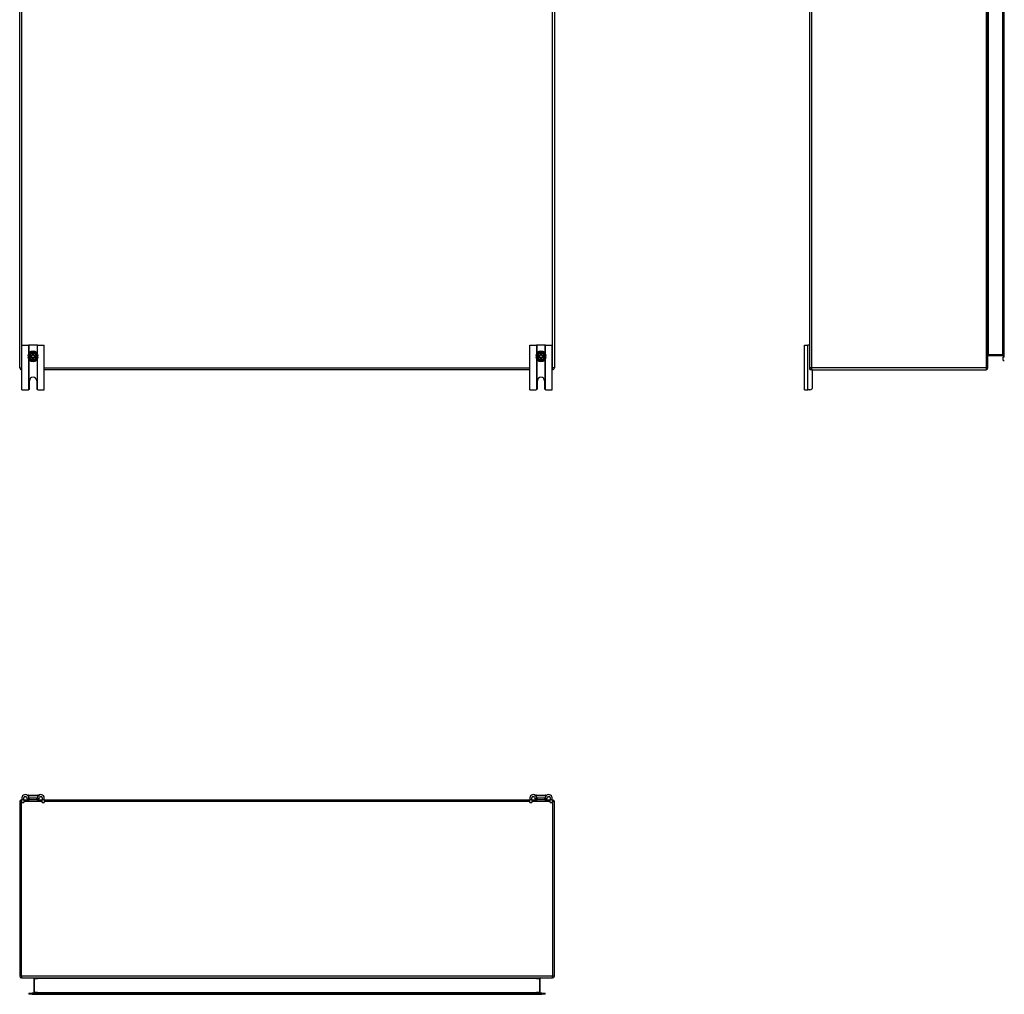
# Model space of a CAD drawing. Header units: inches. Extents: x 11 to 197, y 14 to 125.
# Tile 1 of 82: x 11 to 66, y 14 to 69. Entities that reach past the tile are written whole.
import ezdxf

# ---------------------------------------------------------------- set-up
doc = ezdxf.new("R2010")
doc.units = ezdxf.units.IN
doc.header["$MEASUREMENT"] = 0
doc.layers.add('Visible Edges(ANSI)', color=7, linetype='Continuous', lineweight=25)
doc.layers.add('Visible Tangent Edges(ANSI)', color=7, linetype='Continuous', lineweight=25)

msp = doc.modelspace()

# ---------------------------------------------------------------- linework, layer by layer
at = {"layer": 'Visible Edges(ANSI)'}
for p, q in [((10.789, 49.238), (10.789, 91.04)), ((40.789, 91.04), (40.789, 49.238)), ((55.122, 49.238), (55.122, 91.04)), ((65.122, 49.238), (65.122, 91.04)), ((65.97, 90.43), (65.97, 49.847)), ((66.038, 49.847), (66.038, 90.43)), ((10.914, 50.514), (11.287, 50.514)), ((10.914, 48.014), (10.914, 50.514)), ((11.318, 50.514), (11.287, 50.514)), ((11.76, 50.514), (11.318, 50.514)), ((11.791, 50.514), (11.76, 50.514)), ((11.791, 50.514), (12.164, 50.514)), ((12.164, 48.014), (12.164, 50.514)), ((39.414, 50.514), (39.787, 50.514)), ((39.414, 48.014), (39.414, 50.514)), ((39.818, 50.514), (39.787, 50.514)), ((40.26, 50.514), (39.818, 50.514)), ((40.291, 50.514), (40.26, 50.514)), ((40.291, 50.514), (40.664, 50.514)), ((40.664, 48.014), (40.664, 50.514)), ((54.83, 50.514), (55.017, 50.514)), ((54.83, 48.014), (54.83, 50.514)), ((55.091, 50.514), (55.017, 50.514)), ((55.091, 50.514), (55.122, 50.514)), ((11.25, 49.922), (11.28, 49.922)), ((11.28, 49.855), (11.25, 49.855)), ((11.28, 49.922), (11.337, 49.922)), ((11.337, 49.855), (11.28, 49.855)), ((11.337, 49.922), (11.345, 49.922)), ((11.345, 49.855), (11.337, 49.855)), ((11.345, 49.922), (11.351, 49.922)), ((11.351, 49.855), (11.345, 49.855)), ((11.351, 49.922), (11.469, 49.922)), ((11.469, 49.855), (11.351, 49.855)), ((11.401, 49.855), (11.401, 49.922)), ((11.469, 49.922), (11.466, 49.93)), ((11.469, 49.855), (11.466, 49.847)), ((11.469, 49.922), (11.505, 49.958)), ((11.505, 49.819), (11.469, 49.855)), ((11.497, 50.034), (11.505, 50.026)), ((11.497, 49.961), (11.505, 49.958)), ((11.505, 49.819), (11.497, 49.816)), ((11.505, 49.751), (11.497, 49.743)), ((11.505, 49.958), (11.505, 50.026)), ((11.505, 50.026), (11.572, 50.026)), ((11.505, 49.751), (11.505, 49.819)), ((11.572, 49.751), (11.505, 49.751)), ((11.572, 50.026), (11.58, 50.034)), ((11.572, 50.026), (11.572, 49.958)), ((11.572, 49.958), (11.58, 49.961)), ((11.572, 49.958), (11.608, 49.922)), ((11.608, 49.855), (11.572, 49.819)), ((11.58, 49.816), (11.572, 49.819)), ((11.572, 49.819), (11.572, 49.751)), ((11.58, 49.743), (11.572, 49.751)), ((11.608, 49.922), (11.612, 49.93)), ((11.608, 49.922), (11.726, 49.922)), ((11.726, 49.855), (11.608, 49.855)), ((11.608, 49.855), (11.612, 49.847)), ((11.677, 49.922), (11.677, 49.855)), ((11.726, 49.922), (11.733, 49.922)), ((11.733, 49.855), (11.726, 49.855)), ((11.733, 49.922), (11.741, 49.922)), ((11.741, 49.855), (11.733, 49.855)), ((11.741, 49.922), (11.798, 49.922)), ((11.798, 49.855), (11.741, 49.855)), ((11.798, 49.922), (11.827, 49.922)), ((11.827, 49.855), (11.798, 49.855)), ((39.75, 49.922), (39.78, 49.922)), ((39.78, 49.855), (39.75, 49.855)), ((39.78, 49.922), (39.837, 49.922)), ((39.837, 49.855), (39.78, 49.855)), ((39.837, 49.922), (39.845, 49.922)), ((39.845, 49.855), (39.837, 49.855)), ((39.845, 49.922), (39.851, 49.922)), ((39.851, 49.855), (39.845, 49.855)), ((39.851, 49.922), (39.969, 49.922)), ((39.969, 49.855), (39.851, 49.855)), ((39.901, 49.855), (39.901, 49.922)), ((39.969, 49.922), (39.966, 49.93)), ((39.969, 49.855), (39.966, 49.847)), ((39.969, 49.922), (40.005, 49.958)), ((40.005, 49.819), (39.969, 49.855)), ((39.997, 50.034), (40.005, 50.026)), ((39.997, 49.961), (40.005, 49.958)), ((40.005, 49.819), (39.997, 49.816)), ((40.005, 49.751), (39.997, 49.743)), ((40.005, 49.958), (40.005, 50.026)), ((40.005, 50.026), (40.072, 50.026)), ((40.005, 49.751), (40.005, 49.819)), ((40.072, 49.751), (40.005, 49.751)), ((40.072, 50.026), (40.08, 50.034)), ((40.072, 50.026), (40.072, 49.958)), ((40.072, 49.958), (40.08, 49.961)), ((40.072, 49.958), (40.108, 49.922)), ((40.108, 49.855), (40.072, 49.819)), ((40.08, 49.816), (40.072, 49.819)), ((40.072, 49.819), (40.072, 49.751)), ((40.08, 49.743), (40.072, 49.751)), ((40.108, 49.922), (40.112, 49.93)), ((40.108, 49.922), (40.226, 49.922)), ((40.226, 49.855), (40.108, 49.855)), ((40.108, 49.855), (40.112, 49.847)), ((40.177, 49.922), (40.177, 49.855)), ((40.226, 49.922), (40.233, 49.922)), ((40.233, 49.855), (40.226, 49.855)), ((40.233, 49.922), (40.241, 49.922)), ((40.241, 49.855), (40.233, 49.855)), ((40.241, 49.922), (40.298, 49.922)), ((40.298, 49.855), (40.241, 49.855)), ((40.298, 49.922), (40.327, 49.922)), ((40.327, 49.855), (40.298, 49.855)), ((65.153, 49.937), (65.939, 49.937)), ((65.97, 49.65), (65.97, 49.847)), ((55.122, 49.17), (55.122, 49.238)), ((65.97, 49.65), (66.038, 49.65)), ((10.914, 49.139), (10.888, 49.139)), ((39.414, 49.139), (12.164, 49.139)), ((40.69, 49.139), (40.664, 49.139)), ((55.221, 49.139), (55.153, 49.139)), ((55.221, 49.139), (65.023, 49.139)), ((55.28, 48.17), (55.28, 49.108)), ((11.336, 48.076), (11.336, 48.514)), ((11.742, 48.514), (11.742, 48.076)), ((39.836, 48.076), (39.836, 48.514)), ((40.242, 48.514), (40.242, 48.076)), ((10.914, 48.014), (11.274, 48.014)), ((11.804, 48.014), (12.164, 48.014)), ((39.414, 48.014), (39.774, 48.014)), ((40.304, 48.014), (40.664, 48.014)), ((54.83, 48.014), (55.017, 48.014)), ((55.124, 48.014), (55.017, 48.014)), ((10.789, 24.896), (10.789, 15.094)), ((10.888, 24.995), (10.914, 24.995)), ((10.914, 25.1), (10.914, 24.993)), ((10.914, 24.837), (10.914, 24.993)), ((11.019, 24.993), (11.019, 25.1)), ((11.019, 24.995), (11.318, 24.995)), ((11.019, 24.993), (11.019, 24.837)), ((11.27, 25.183), (11.272, 25.183)), ((11.28, 25.257), (11.798, 25.257)), ((11.318, 25.1), (11.336, 25.1)), ((11.336, 24.995), (11.318, 24.995)), ((11.336, 24.995), (11.336, 25.1)), ((11.336, 25.1), (11.742, 25.1)), ((11.742, 24.995), (11.336, 24.995)), ((11.742, 25.1), (11.76, 25.1)), ((11.742, 25.1), (11.742, 24.995)), ((11.76, 24.995), (11.742, 24.995)), ((11.76, 24.995), (12.059, 24.995)), ((11.805, 25.183), (11.807, 25.183)), ((12.059, 25.1), (12.059, 24.993)), ((12.059, 24.837), (12.059, 24.993)), ((12.164, 24.993), (12.164, 25.1)), ((12.164, 24.995), (39.414, 24.995)), ((12.164, 24.993), (12.164, 24.837)), ((39.414, 25.1), (39.414, 24.993)), ((39.414, 24.837), (39.414, 24.993)), ((39.519, 24.993), (39.519, 25.1)), ((39.519, 24.995), (39.818, 24.995)), ((39.519, 24.993), (39.519, 24.837)), ((39.77, 25.183), (39.772, 25.183)), ((39.78, 25.257), (40.298, 25.257)), ((39.818, 25.1), (39.836, 25.1)), ((39.836, 24.995), (39.818, 24.995)), ((39.836, 24.995), (39.836, 25.1)), ((39.836, 25.1), (40.242, 25.1)), ((40.242, 24.995), (39.836, 24.995)), ((40.242, 25.1), (40.26, 25.1)), ((40.242, 25.1), (40.242, 24.995)), ((40.26, 24.995), (40.242, 24.995)), ((40.26, 24.995), (40.559, 24.995)), ((40.305, 25.183), (40.307, 25.183)), ((40.559, 25.1), (40.559, 24.993)), ((40.559, 24.837), (40.559, 24.993)), ((40.664, 24.993), (40.664, 25.1)), ((40.664, 24.995), (40.69, 24.995)), ((40.664, 24.993), (40.664, 24.837)), ((40.789, 15.094), (40.789, 24.896)), ((10.914, 24.837), (11.019, 24.837)), ((12.059, 24.837), (12.164, 24.837)), ((39.414, 24.837), (39.519, 24.837)), ((40.559, 24.837), (40.664, 24.837)), ((10.888, 14.995), (40.69, 14.995)), ((11.587, 14.964), (11.587, 14.178)), ((39.991, 14.178), (39.991, 14.964)), ((11.301, 14.147), (11.497, 14.147)), ((11.301, 14.147), (11.301, 14.079)), ((11.497, 14.079), (11.301, 14.079)), ((40.08, 14.147), (11.497, 14.147)), ((11.497, 14.079), (40.08, 14.079)), ((40.08, 14.147), (40.277, 14.147)), ((40.277, 14.079), (40.08, 14.079)), ((40.277, 14.079), (40.277, 14.147))]:
    msp.add_line(p, q, dxfattribs=at)
at = {"layer": 'Visible Edges(ANSI)', "flags": 128}
for points in [[(11.287, 48.015), (11.287, 48.015), (11.286, 48.015), (11.286, 48.015), (11.285, 48.015), (11.285, 48.015), (11.285, 48.015), (11.284, 48.014), (11.284, 48.014), (11.283, 48.014), (11.283, 48.014), (11.282, 48.014), (11.282, 48.014), (11.281, 48.014), (11.281, 48.014), (11.28, 48.014), (11.279, 48.014), (11.279, 48.014), (11.278, 48.014), (11.277, 48.014), (11.277, 48.014), (11.276, 48.014), (11.275, 48.014), (11.274, 48.014), (11.274, 48.014)], [(11.318, 48.032), (11.316, 48.03), (11.315, 48.029), (11.313, 48.028), (11.311, 48.026), (11.31, 48.025), (11.308, 48.024), (11.306, 48.023), (11.305, 48.022), (11.303, 48.021), (11.302, 48.02), (11.3, 48.019), (11.299, 48.019), (11.297, 48.018), (11.296, 48.018), (11.294, 48.017), (11.293, 48.017), (11.292, 48.016), (11.291, 48.016), (11.29, 48.016), (11.289, 48.015), (11.288, 48.015), (11.288, 48.015), (11.287, 48.015), (11.287, 48.015)], [(11.791, 48.015), (11.79, 48.015), (11.79, 48.015), (11.789, 48.015), (11.788, 48.015), (11.788, 48.016), (11.787, 48.016), (11.786, 48.016), (11.784, 48.017), (11.783, 48.017), (11.782, 48.018), (11.78, 48.018), (11.779, 48.019), (11.777, 48.019), (11.776, 48.02), (11.774, 48.021), (11.773, 48.022), (11.771, 48.023), (11.769, 48.024), (11.768, 48.025), (11.766, 48.026), (11.764, 48.028), (11.763, 48.029), (11.761, 48.03), (11.76, 48.032)], [(11.804, 48.014), (11.803, 48.014), (11.802, 48.014), (11.801, 48.014), (11.801, 48.014), (11.8, 48.014), (11.799, 48.014), (11.799, 48.014), (11.798, 48.014), (11.797, 48.014), (11.797, 48.014), (11.796, 48.014), (11.796, 48.014), (11.795, 48.014), (11.795, 48.014), (11.794, 48.014), (11.794, 48.014), (11.793, 48.014), (11.793, 48.015), (11.792, 48.015), (11.792, 48.015), (11.792, 48.015), (11.791, 48.015), (11.791, 48.015), (11.791, 48.015)], [(39.787, 48.015), (39.787, 48.015), (39.786, 48.015), (39.786, 48.015), (39.785, 48.015), (39.785, 48.015), (39.785, 48.015), (39.784, 48.014), (39.784, 48.014), (39.783, 48.014), (39.783, 48.014), (39.782, 48.014), (39.782, 48.014), (39.781, 48.014), (39.781, 48.014), (39.78, 48.014), (39.779, 48.014), (39.779, 48.014), (39.778, 48.014), (39.777, 48.014), (39.777, 48.014), (39.776, 48.014), (39.775, 48.014), (39.774, 48.014), (39.774, 48.014)], [(39.818, 48.032), (39.816, 48.03), (39.815, 48.029), (39.813, 48.028), (39.811, 48.026), (39.81, 48.025), (39.808, 48.024), (39.806, 48.023), (39.805, 48.022), (39.803, 48.021), (39.802, 48.02), (39.8, 48.019), (39.799, 48.019), (39.797, 48.018), (39.796, 48.018), (39.794, 48.017), (39.793, 48.017), (39.792, 48.016), (39.791, 48.016), (39.79, 48.016), (39.789, 48.015), (39.788, 48.015), (39.788, 48.015), (39.787, 48.015), (39.787, 48.015)], [(40.291, 48.015), (40.29, 48.015), (40.29, 48.015), (40.289, 48.015), (40.288, 48.015), (40.288, 48.016), (40.287, 48.016), (40.286, 48.016), (40.284, 48.017), (40.283, 48.017), (40.282, 48.018), (40.28, 48.018), (40.279, 48.019), (40.277, 48.019), (40.276, 48.02), (40.274, 48.021), (40.273, 48.022), (40.271, 48.023), (40.269, 48.024), (40.268, 48.025), (40.266, 48.026), (40.264, 48.028), (40.263, 48.029), (40.261, 48.03), (40.26, 48.032)], [(40.304, 48.014), (40.303, 48.014), (40.302, 48.014), (40.301, 48.014), (40.301, 48.014), (40.3, 48.014), (40.299, 48.014), (40.299, 48.014), (40.298, 48.014), (40.297, 48.014), (40.297, 48.014), (40.296, 48.014), (40.296, 48.014), (40.295, 48.014), (40.295, 48.014), (40.294, 48.014), (40.294, 48.014), (40.293, 48.014), (40.293, 48.015), (40.292, 48.015), (40.292, 48.015), (40.292, 48.015), (40.291, 48.015), (40.291, 48.015), (40.291, 48.015)], [(11.28, 25.257), (11.277, 25.257), (11.274, 25.257), (11.272, 25.256), (11.269, 25.255), (11.267, 25.254), (11.264, 25.253), (11.262, 25.252), (11.26, 25.25), (11.258, 25.248), (11.256, 25.246), (11.255, 25.244), (11.253, 25.241), (11.252, 25.239), (11.251, 25.237), (11.251, 25.234), (11.25, 25.231), (11.25, 25.229), (11.25, 25.226), (11.25, 25.223), (11.251, 25.221), (11.252, 25.218), (11.253, 25.216), (11.254, 25.213), (11.255, 25.211)], [(11.255, 25.211), (11.256, 25.21), (11.257, 25.209), (11.258, 25.207), (11.259, 25.206), (11.259, 25.205), (11.26, 25.204), (11.261, 25.203), (11.262, 25.202), (11.262, 25.2), (11.263, 25.199), (11.264, 25.198), (11.264, 25.197), (11.265, 25.196), (11.266, 25.195), (11.266, 25.193), (11.267, 25.192), (11.268, 25.191), (11.268, 25.19), (11.269, 25.189), (11.27, 25.187), (11.27, 25.186), (11.271, 25.185), (11.272, 25.184), (11.272, 25.183)], [(11.287, 25.127), (11.287, 25.129), (11.286, 25.131), (11.286, 25.133), (11.285, 25.135), (11.285, 25.137), (11.285, 25.139), (11.284, 25.141), (11.284, 25.143), (11.283, 25.144), (11.283, 25.146), (11.282, 25.148), (11.282, 25.15), (11.281, 25.152), (11.281, 25.154), (11.28, 25.156), (11.279, 25.158), (11.279, 25.16), (11.278, 25.162), (11.277, 25.164), (11.277, 25.166), (11.276, 25.168), (11.275, 25.17), (11.274, 25.172), (11.274, 25.173)], [(11.274, 25.002), (11.276, 25.002), (11.278, 25.001), (11.279, 25), (11.281, 25), (11.283, 24.999), (11.285, 24.999), (11.287, 24.998), (11.289, 24.998), (11.291, 24.997), (11.293, 24.997), (11.295, 24.997), (11.297, 24.996), (11.299, 24.996), (11.301, 24.996), (11.303, 24.996), (11.305, 24.996), (11.306, 24.995), (11.308, 24.995), (11.31, 24.995), (11.311, 24.995), (11.313, 24.995), (11.315, 24.995), (11.316, 24.995), (11.318, 24.995)], [(11.318, 25.1), (11.316, 25.1), (11.315, 25.1), (11.313, 25.1), (11.311, 25.101), (11.31, 25.101), (11.308, 25.101), (11.306, 25.102), (11.305, 25.103), (11.303, 25.103), (11.302, 25.104), (11.3, 25.105), (11.299, 25.106), (11.297, 25.108), (11.296, 25.109), (11.294, 25.11), (11.293, 25.112), (11.292, 25.113), (11.291, 25.115), (11.29, 25.117), (11.289, 25.119), (11.288, 25.121), (11.288, 25.123), (11.287, 25.125), (11.287, 25.127)], [(11.791, 25.127), (11.79, 25.125), (11.79, 25.123), (11.789, 25.121), (11.788, 25.119), (11.788, 25.117), (11.787, 25.115), (11.786, 25.113), (11.784, 25.112), (11.783, 25.11), (11.782, 25.109), (11.78, 25.108), (11.779, 25.106), (11.777, 25.105), (11.776, 25.104), (11.774, 25.103), (11.773, 25.103), (11.771, 25.102), (11.769, 25.101), (11.768, 25.101), (11.766, 25.101), (11.764, 25.1), (11.763, 25.1), (11.761, 25.1), (11.76, 25.1)], [(11.76, 24.995), (11.761, 24.995), (11.763, 24.995), (11.764, 24.995), (11.766, 24.995), (11.768, 24.995), (11.769, 24.995), (11.771, 24.995), (11.773, 24.996), (11.775, 24.996), (11.777, 24.996), (11.778, 24.996), (11.78, 24.996), (11.782, 24.997), (11.784, 24.997), (11.786, 24.997), (11.788, 24.998), (11.79, 24.998), (11.792, 24.999), (11.794, 24.999), (11.796, 25), (11.798, 25), (11.8, 25.001), (11.802, 25.002), (11.804, 25.002)], [(11.804, 25.173), (11.803, 25.172), (11.802, 25.17), (11.801, 25.168), (11.801, 25.166), (11.8, 25.164), (11.799, 25.162), (11.799, 25.16), (11.798, 25.158), (11.797, 25.156), (11.797, 25.154), (11.796, 25.152), (11.796, 25.15), (11.795, 25.148), (11.795, 25.146), (11.794, 25.144), (11.794, 25.143), (11.793, 25.141), (11.793, 25.139), (11.792, 25.137), (11.792, 25.135), (11.792, 25.133), (11.791, 25.131), (11.791, 25.129), (11.791, 25.127)], [(11.822, 25.211), (11.824, 25.213), (11.825, 25.216), (11.826, 25.218), (11.827, 25.221), (11.827, 25.223), (11.827, 25.226), (11.827, 25.229), (11.827, 25.231), (11.827, 25.234), (11.826, 25.237), (11.825, 25.239), (11.824, 25.241), (11.823, 25.244), (11.821, 25.246), (11.819, 25.248), (11.818, 25.25), (11.815, 25.252), (11.813, 25.253), (11.811, 25.254), (11.808, 25.255), (11.806, 25.256), (11.803, 25.257), (11.8, 25.257), (11.798, 25.257)], [(11.805, 25.183), (11.806, 25.184), (11.807, 25.185), (11.807, 25.186), (11.808, 25.187), (11.808, 25.189), (11.809, 25.19), (11.81, 25.191), (11.81, 25.192), (11.811, 25.193), (11.812, 25.195), (11.812, 25.196), (11.813, 25.197), (11.814, 25.198), (11.814, 25.199), (11.815, 25.2), (11.816, 25.202), (11.817, 25.203), (11.817, 25.204), (11.818, 25.205), (11.819, 25.206), (11.82, 25.207), (11.82, 25.209), (11.821, 25.21), (11.822, 25.211)], [(39.78, 25.257), (39.777, 25.257), (39.774, 25.257), (39.772, 25.256), (39.769, 25.255), (39.767, 25.254), (39.764, 25.253), (39.762, 25.252), (39.76, 25.25), (39.758, 25.248), (39.756, 25.246), (39.755, 25.244), (39.753, 25.241), (39.752, 25.239), (39.751, 25.237), (39.751, 25.234), (39.75, 25.231), (39.75, 25.229), (39.75, 25.226), (39.75, 25.223), (39.751, 25.221), (39.752, 25.218), (39.753, 25.216), (39.754, 25.213), (39.755, 25.211)], [(39.755, 25.211), (39.756, 25.21), (39.757, 25.209), (39.758, 25.207), (39.759, 25.206), (39.759, 25.205), (39.76, 25.204), (39.761, 25.203), (39.762, 25.202), (39.762, 25.2), (39.763, 25.199), (39.764, 25.198), (39.764, 25.197), (39.765, 25.196), (39.766, 25.195), (39.766, 25.193), (39.767, 25.192), (39.768, 25.191), (39.768, 25.19), (39.769, 25.189), (39.77, 25.187), (39.77, 25.186), (39.771, 25.185), (39.772, 25.184), (39.772, 25.183)], [(39.787, 25.127), (39.787, 25.129), (39.786, 25.131), (39.786, 25.133), (39.785, 25.135), (39.785, 25.137), (39.785, 25.139), (39.784, 25.141), (39.784, 25.143), (39.783, 25.144), (39.783, 25.146), (39.782, 25.148), (39.782, 25.15), (39.781, 25.152), (39.781, 25.154), (39.78, 25.156), (39.779, 25.158), (39.779, 25.16), (39.778, 25.162), (39.777, 25.164), (39.777, 25.166), (39.776, 25.168), (39.775, 25.17), (39.774, 25.172), (39.774, 25.173)], [(39.774, 25.002), (39.776, 25.002), (39.778, 25.001), (39.779, 25), (39.781, 25), (39.783, 24.999), (39.785, 24.999), (39.787, 24.998), (39.789, 24.998), (39.791, 24.997), (39.793, 24.997), (39.795, 24.997), (39.797, 24.996), (39.799, 24.996), (39.801, 24.996), (39.803, 24.996), (39.805, 24.996), (39.806, 24.995), (39.808, 24.995), (39.81, 24.995), (39.811, 24.995), (39.813, 24.995), (39.815, 24.995), (39.816, 24.995), (39.818, 24.995)], [(39.818, 25.1), (39.816, 25.1), (39.815, 25.1), (39.813, 25.1), (39.811, 25.101), (39.81, 25.101), (39.808, 25.101), (39.806, 25.102), (39.805, 25.103), (39.803, 25.103), (39.802, 25.104), (39.8, 25.105), (39.799, 25.106), (39.797, 25.108), (39.796, 25.109), (39.794, 25.11), (39.793, 25.112), (39.792, 25.113), (39.791, 25.115), (39.79, 25.117), (39.789, 25.119), (39.788, 25.121), (39.788, 25.123), (39.787, 25.125), (39.787, 25.127)], [(40.291, 25.127), (40.29, 25.125), (40.29, 25.123), (40.289, 25.121), (40.288, 25.119), (40.288, 25.117), (40.287, 25.115), (40.286, 25.113), (40.284, 25.112), (40.283, 25.11), (40.282, 25.109), (40.28, 25.108), (40.279, 25.106), (40.277, 25.105), (40.276, 25.104), (40.274, 25.103), (40.273, 25.103), (40.271, 25.102), (40.269, 25.101), (40.268, 25.101), (40.266, 25.101), (40.264, 25.1), (40.263, 25.1), (40.261, 25.1), (40.26, 25.1)], [(40.26, 24.995), (40.261, 24.995), (40.263, 24.995), (40.264, 24.995), (40.266, 24.995), (40.268, 24.995), (40.269, 24.995), (40.271, 24.995), (40.273, 24.996), (40.275, 24.996), (40.277, 24.996), (40.278, 24.996), (40.28, 24.996), (40.282, 24.997), (40.284, 24.997), (40.286, 24.997), (40.288, 24.998), (40.29, 24.998), (40.292, 24.999), (40.294, 24.999), (40.296, 25), (40.298, 25), (40.3, 25.001), (40.302, 25.002), (40.304, 25.002)], [(40.304, 25.173), (40.303, 25.172), (40.302, 25.17), (40.301, 25.168), (40.301, 25.166), (40.3, 25.164), (40.299, 25.162), (40.299, 25.16), (40.298, 25.158), (40.297, 25.156), (40.297, 25.154), (40.296, 25.152), (40.296, 25.15), (40.295, 25.148), (40.295, 25.146), (40.294, 25.144), (40.294, 25.143), (40.293, 25.141), (40.293, 25.139), (40.292, 25.137), (40.292, 25.135), (40.292, 25.133), (40.291, 25.131), (40.291, 25.129), (40.291, 25.127)], [(40.322, 25.211), (40.324, 25.213), (40.325, 25.216), (40.326, 25.218), (40.327, 25.221), (40.327, 25.223), (40.327, 25.226), (40.327, 25.229), (40.327, 25.231), (40.327, 25.234), (40.326, 25.237), (40.325, 25.239), (40.324, 25.241), (40.323, 25.244), (40.321, 25.246), (40.319, 25.248), (40.318, 25.25), (40.315, 25.252), (40.313, 25.253), (40.311, 25.254), (40.308, 25.255), (40.306, 25.256), (40.303, 25.257), (40.3, 25.257), (40.298, 25.257)], [(40.305, 25.183), (40.306, 25.184), (40.307, 25.185), (40.307, 25.186), (40.308, 25.187), (40.308, 25.189), (40.309, 25.19), (40.31, 25.191), (40.31, 25.192), (40.311, 25.193), (40.312, 25.195), (40.312, 25.196), (40.313, 25.197), (40.314, 25.198), (40.314, 25.199), (40.315, 25.2), (40.316, 25.202), (40.317, 25.203), (40.317, 25.204), (40.318, 25.205), (40.319, 25.206), (40.32, 25.207), (40.32, 25.209), (40.321, 25.21), (40.322, 25.211)], [(11.556, 14.995), (11.558, 14.995), (11.559, 14.995), (11.561, 14.994), (11.563, 14.994), (11.565, 14.994), (11.566, 14.993), (11.568, 14.992), (11.57, 14.992), (11.571, 14.991), (11.573, 14.99), (11.574, 14.989), (11.576, 14.988), (11.577, 14.986), (11.579, 14.985), (11.58, 14.983), (11.581, 14.982), (11.583, 14.98), (11.584, 14.978), (11.585, 14.976), (11.585, 14.973), (11.586, 14.971), (11.586, 14.969), (11.587, 14.966), (11.587, 14.964)]]:
    msp.add_lwpolyline(points, dxfattribs=at)
at = {"layer": 'Visible Edges(ANSI)'}
for centre, radius, start, end in [((55.091, 50.483), 0.031, 0, 90), ((11.539, 49.889), 0.291, 6.6104, 173.3896), ((11.539, 49.889), 0.291, 186.6104, 353.3896), ((11.539, 49.889), 0.269, 172.8461, 187.1539), ((11.539, 49.889), 0.197, 9.7878, 170.2122), ((11.539, 49.889), 0.197, 189.7878, 350.2122), ((11.539, 49.889), 0.269, 352.8461, 7.1539), ((40.039, 49.889), 0.291, 6.6104, 173.3896), ((40.039, 49.889), 0.291, 186.6104, 353.3896), ((40.039, 49.889), 0.269, 172.8461, 187.1539), ((40.039, 49.889), 0.197, 9.7878, 170.2122), ((40.039, 49.889), 0.197, 189.7878, 350.2122), ((40.039, 49.889), 0.269, 352.8461, 7.1539), ((65.153, 49.906), 0.031, 90, 180), ((65.939, 49.906), 0.031, 0, 90), ((10.888, 49.238), 0.099, 180, 270), ((40.69, 49.238), 0.099, 270, 0), ((55.221, 49.238), 0.099, 180, 270), ((65.023, 49.238), 0.099, 270, 0), ((11.539, 48.514), 0.203, 0, 180), ((40.039, 48.514), 0.203, 0, 180), ((55.153, 49.17), 0.031, 180, 270), ((55.249, 49.108), 0.031, 0, 90), ((11.274, 48.076), 0.062, 314.9335, 0), ((11.804, 48.076), 0.062, 180, 225.0665), ((39.774, 48.076), 0.062, 314.9335, 0), ((40.304, 48.076), 0.062, 180, 225.0665), ((55.124, 48.17), 0.156, 270, 0), ((10.888, 24.896), 0.099, 90, 180), ((11.101, 25.1), 0.188, 23.0739, 180), ((11.101, 25.1), 0.0825, 8.1564, 180), ((11.318, 25.131), 0.136, 188.1564, 251.2171), ((11.097, 25.1), 0.192, 7.5355, 25.5123), ((11.981, 25.1), 0.192, 154.4877, 172.4645), ((11.976, 25.1), 0.188, 0, 156.9261), ((11.76, 25.131), 0.136, 288.7829, 351.8436), ((11.976, 25.1), 0.0825, 0, 171.8436), ((39.601, 25.1), 0.188, 23.0739, 180), ((39.601, 25.1), 0.0825, 8.1564, 180), ((39.818, 25.131), 0.136, 188.1564, 251.2171), ((39.597, 25.1), 0.192, 7.5355, 25.5123), ((40.481, 25.1), 0.192, 154.4877, 172.4645), ((40.476, 25.1), 0.188, 0, 156.9261), ((40.26, 25.131), 0.136, 288.7829, 351.8436), ((40.476, 25.1), 0.0825, 0, 171.8436), ((40.69, 24.896), 0.099, 0, 90), ((10.888, 15.094), 0.099, 180, 270), ((40.022, 14.964), 0.031, 90, 180), ((40.69, 15.094), 0.099, 270, 0), ((11.556, 14.178), 0.031, 270, 0), ((40.022, 14.178), 0.031, 180, 270)]:
    msp.add_arc(centre, radius, start, end, dxfattribs=at)
at = {"layer": 'Visible Tangent Edges(ANSI)'}
for p, q in [((10.888, 91.04), (10.888, 49.238)), ((40.69, 49.238), (40.69, 91.04)), ((55.221, 91.04), (55.221, 49.238)), ((65.023, 91.04), (65.023, 49.238)), ((65.153, 49.968), (65.153, 90.309)), ((65.939, 90.309), (65.939, 49.968)), ((11.287, 50.514), (11.287, 50.034)), ((11.318, 50.077), (11.318, 50.514)), ((11.76, 50.514), (11.76, 50.077)), ((11.791, 50.034), (11.791, 50.514)), ((39.787, 50.514), (39.787, 50.034)), ((39.818, 50.077), (39.818, 50.514)), ((40.26, 50.514), (40.26, 50.077)), ((40.291, 50.034), (40.291, 50.514)), ((55.017, 48.014), (55.017, 50.514)), ((11.287, 49.743), (11.287, 48.015)), ((11.347, 49.932), (11.354, 49.93)), ((11.347, 49.846), (11.354, 49.847)), ((11.466, 49.93), (11.354, 49.93)), ((11.354, 49.847), (11.466, 49.847)), ((11.497, 49.961), (11.466, 49.93)), ((11.466, 49.847), (11.497, 49.816)), ((11.497, 50.034), (11.497, 49.961)), ((11.58, 50.034), (11.497, 50.034)), ((11.497, 49.816), (11.497, 49.743)), ((11.497, 49.743), (11.58, 49.743)), ((11.58, 49.961), (11.58, 50.034)), ((11.612, 49.93), (11.58, 49.961)), ((11.58, 49.816), (11.612, 49.847)), ((11.58, 49.743), (11.58, 49.816)), ((11.723, 49.93), (11.612, 49.93)), ((11.612, 49.847), (11.723, 49.847)), ((11.731, 49.932), (11.723, 49.93)), ((11.731, 49.846), (11.723, 49.847)), ((11.791, 48.015), (11.791, 49.743)), ((39.787, 49.743), (39.787, 48.015)), ((39.847, 49.932), (39.854, 49.93)), ((39.847, 49.846), (39.854, 49.847)), ((39.966, 49.93), (39.854, 49.93)), ((39.854, 49.847), (39.966, 49.847)), ((39.997, 49.961), (39.966, 49.93)), ((39.966, 49.847), (39.997, 49.816)), ((39.997, 50.034), (39.997, 49.961)), ((40.08, 50.034), (39.997, 50.034)), ((39.997, 49.816), (39.997, 49.743)), ((39.997, 49.743), (40.08, 49.743)), ((40.08, 49.961), (40.08, 50.034)), ((40.112, 49.93), (40.08, 49.961)), ((40.08, 49.816), (40.112, 49.847)), ((40.08, 49.743), (40.08, 49.816)), ((40.223, 49.93), (40.112, 49.93)), ((40.112, 49.847), (40.223, 49.847)), ((40.231, 49.932), (40.223, 49.93)), ((40.231, 49.846), (40.223, 49.847)), ((40.291, 48.015), (40.291, 49.743)), ((65.939, 49.968), (65.153, 49.968)), ((65.153, 49.937), (65.153, 49.968)), ((65.939, 49.968), (65.97, 49.968)), ((65.939, 49.937), (65.939, 49.968)), ((66.038, 49.847), (65.97, 49.847)), ((10.789, 49.238), (10.888, 49.238)), ((10.888, 49.238), (10.914, 49.238)), ((10.888, 49.139), (10.888, 49.238)), ((11.318, 48.032), (11.318, 49.7)), ((11.76, 49.7), (11.76, 48.032)), ((12.164, 49.238), (39.414, 49.238)), ((39.818, 48.032), (39.818, 49.7)), ((40.26, 49.7), (40.26, 48.032)), ((40.664, 49.238), (40.69, 49.238)), ((40.789, 49.238), (40.69, 49.238)), ((40.69, 49.139), (40.69, 49.238)), ((55.221, 49.238), (55.122, 49.238)), ((65.023, 49.238), (55.221, 49.238)), ((55.221, 49.238), (55.221, 49.139)), ((65.023, 49.238), (65.023, 49.139)), ((65.023, 49.238), (65.122, 49.238)), ((10.888, 24.896), (10.789, 24.896)), ((10.888, 24.896), (10.888, 24.995)), ((10.888, 15.094), (10.888, 24.896)), ((10.914, 24.896), (10.888, 24.896)), ((11.019, 24.993), (10.914, 24.993)), ((12.059, 24.896), (11.019, 24.896)), ((11.822, 25.211), (11.255, 25.211)), ((11.274, 25.173), (11.274, 25.002)), ((11.291, 25.114), (11.786, 25.114)), ((11.804, 25.002), (11.804, 25.173)), ((12.164, 24.993), (12.059, 24.993)), ((39.414, 24.896), (12.164, 24.896)), ((39.519, 24.993), (39.414, 24.993)), ((40.559, 24.896), (39.519, 24.896)), ((40.322, 25.211), (39.755, 25.211)), ((39.774, 25.173), (39.774, 25.002)), ((39.791, 25.114), (40.286, 25.114)), ((40.304, 25.002), (40.304, 25.173)), ((40.664, 24.993), (40.559, 24.993)), ((40.69, 24.896), (40.664, 24.896)), ((40.69, 24.896), (40.69, 24.995)), ((40.69, 24.896), (40.69, 15.094)), ((40.789, 24.896), (40.69, 24.896)), ((10.888, 15.094), (10.789, 15.094)), ((40.69, 15.094), (10.888, 15.094)), ((10.888, 15.094), (10.888, 14.995)), ((11.618, 14.964), (11.587, 14.964)), ((11.618, 14.178), (11.618, 14.964)), ((11.618, 14.964), (11.787, 14.964)), ((39.791, 14.964), (11.787, 14.964)), ((39.791, 14.964), (39.96, 14.964)), ((39.96, 14.964), (39.991, 14.964)), ((39.96, 14.964), (39.96, 14.178)), ((40.789, 15.094), (40.69, 15.094)), ((40.69, 14.995), (40.69, 15.094)), ((11.497, 14.079), (11.497, 14.147)), ((11.587, 14.178), (11.618, 14.178)), ((11.618, 14.178), (11.618, 14.147)), ((11.787, 14.178), (11.618, 14.178)), ((11.787, 14.178), (39.791, 14.178)), ((39.96, 14.178), (39.791, 14.178)), ((39.96, 14.178), (39.991, 14.178)), ((39.96, 14.147), (39.96, 14.178)), ((40.08, 14.147), (40.08, 14.079))]:
    msp.add_line(p, q, dxfattribs=at)
at = {"layer": 'Visible Tangent Edges(ANSI)', "flags": 128}
for points in [[(11.351, 49.922), (11.351, 49.922), (11.352, 49.922), (11.352, 49.922), (11.352, 49.922), (11.352, 49.922), (11.352, 49.923), (11.352, 49.923), (11.352, 49.923), (11.352, 49.923), (11.352, 49.924), (11.352, 49.924), (11.352, 49.924), (11.352, 49.925), (11.352, 49.925), (11.353, 49.926), (11.353, 49.926), (11.353, 49.926), (11.353, 49.927), (11.353, 49.927), (11.353, 49.928), (11.354, 49.928), (11.354, 49.929), (11.354, 49.929), (11.354, 49.93)], [(11.354, 49.847), (11.354, 49.848), (11.354, 49.848), (11.354, 49.849), (11.353, 49.849), (11.353, 49.85), (11.353, 49.85), (11.353, 49.851), (11.353, 49.851), (11.353, 49.852), (11.352, 49.852), (11.352, 49.852), (11.352, 49.853), (11.352, 49.853), (11.352, 49.853), (11.352, 49.854), (11.352, 49.854), (11.352, 49.854), (11.352, 49.855), (11.352, 49.855), (11.352, 49.855), (11.352, 49.855), (11.352, 49.855), (11.351, 49.855), (11.351, 49.855)], [(11.723, 49.93), (11.723, 49.929), (11.724, 49.929), (11.724, 49.928), (11.724, 49.928), (11.724, 49.927), (11.724, 49.927), (11.725, 49.926), (11.725, 49.926), (11.725, 49.926), (11.725, 49.925), (11.725, 49.925), (11.725, 49.924), (11.725, 49.924), (11.725, 49.924), (11.726, 49.923), (11.726, 49.923), (11.726, 49.923), (11.726, 49.923), (11.726, 49.922), (11.726, 49.922), (11.726, 49.922), (11.726, 49.922), (11.726, 49.922), (11.726, 49.922)], [(11.726, 49.855), (11.726, 49.855), (11.726, 49.855), (11.726, 49.855), (11.726, 49.855), (11.726, 49.855), (11.726, 49.855), (11.726, 49.854), (11.726, 49.854), (11.726, 49.854), (11.725, 49.853), (11.725, 49.853), (11.725, 49.853), (11.725, 49.852), (11.725, 49.852), (11.725, 49.852), (11.725, 49.851), (11.725, 49.851), (11.724, 49.85), (11.724, 49.85), (11.724, 49.849), (11.724, 49.849), (11.724, 49.848), (11.723, 49.848), (11.723, 49.847)], [(39.851, 49.922), (39.851, 49.922), (39.852, 49.922), (39.852, 49.922), (39.852, 49.922), (39.852, 49.922), (39.852, 49.923), (39.852, 49.923), (39.852, 49.923), (39.852, 49.923), (39.852, 49.924), (39.852, 49.924), (39.852, 49.924), (39.852, 49.925), (39.852, 49.925), (39.853, 49.926), (39.853, 49.926), (39.853, 49.926), (39.853, 49.927), (39.853, 49.927), (39.853, 49.928), (39.854, 49.928), (39.854, 49.929), (39.854, 49.929), (39.854, 49.93)], [(39.854, 49.847), (39.854, 49.848), (39.854, 49.848), (39.854, 49.849), (39.853, 49.849), (39.853, 49.85), (39.853, 49.85), (39.853, 49.851), (39.853, 49.851), (39.853, 49.852), (39.852, 49.852), (39.852, 49.852), (39.852, 49.853), (39.852, 49.853), (39.852, 49.853), (39.852, 49.854), (39.852, 49.854), (39.852, 49.854), (39.852, 49.855), (39.852, 49.855), (39.852, 49.855), (39.852, 49.855), (39.852, 49.855), (39.851, 49.855), (39.851, 49.855)], [(40.223, 49.93), (40.223, 49.929), (40.224, 49.929), (40.224, 49.928), (40.224, 49.928), (40.224, 49.927), (40.224, 49.927), (40.225, 49.926), (40.225, 49.926), (40.225, 49.926), (40.225, 49.925), (40.225, 49.925), (40.225, 49.924), (40.225, 49.924), (40.225, 49.924), (40.226, 49.923), (40.226, 49.923), (40.226, 49.923), (40.226, 49.923), (40.226, 49.922), (40.226, 49.922), (40.226, 49.922), (40.226, 49.922), (40.226, 49.922), (40.226, 49.922)], [(40.226, 49.855), (40.226, 49.855), (40.226, 49.855), (40.226, 49.855), (40.226, 49.855), (40.226, 49.855), (40.226, 49.855), (40.226, 49.854), (40.226, 49.854), (40.226, 49.854), (40.225, 49.853), (40.225, 49.853), (40.225, 49.853), (40.225, 49.852), (40.225, 49.852), (40.225, 49.852), (40.225, 49.851), (40.225, 49.851), (40.224, 49.85), (40.224, 49.85), (40.224, 49.849), (40.224, 49.849), (40.224, 49.848), (40.223, 49.848), (40.223, 49.847)], [(11.618, 14.964), (11.618, 14.966), (11.617, 14.969), (11.616, 14.971), (11.615, 14.973), (11.613, 14.976), (11.611, 14.978), (11.609, 14.98), (11.607, 14.982), (11.604, 14.983), (11.602, 14.985), (11.599, 14.986), (11.596, 14.988), (11.593, 14.989), (11.59, 14.99), (11.586, 14.991), (11.583, 14.992), (11.58, 14.992), (11.577, 14.993), (11.573, 14.994), (11.57, 14.994), (11.566, 14.994), (11.563, 14.995), (11.559, 14.995), (11.556, 14.995)]]:
    msp.add_lwpolyline(points, dxfattribs=at)
at = {"layer": 'Visible Tangent Edges(ANSI)'}
for centre, radius, start, end in [((11.539, 49.889), 0.261, 7.3617, 172.6383), ((11.539, 49.889), 0.261, 187.3617, 352.6383), ((11.539, 49.889), 0.205, 9.4079, 170.5921), ((11.539, 49.889), 0.205, 189.4079, 350.5921), ((11.539, 49.889), 0.189, 12.6356, 167.3644), ((11.539, 49.889), 0.189, 192.6356, 347.3644), ((40.039, 49.889), 0.261, 7.3617, 172.6383), ((40.039, 49.889), 0.261, 187.3617, 352.6383), ((40.039, 49.889), 0.205, 9.4079, 170.5921), ((40.039, 49.889), 0.205, 189.4079, 350.5921), ((40.039, 49.889), 0.189, 12.6356, 167.3644), ((40.039, 49.889), 0.189, 192.6356, 347.3644)]:
    msp.add_arc(centre, radius, start, end, dxfattribs=at)
for centre, major_axis, start_param, end_param in [((65.153, 49.906), (0, 0.062), 0, 1.570796), ((40.022, 14.964), (-0.062, 0), 4.712389, 6.283185)]:
    msp.add_ellipse(centre, major_axis=major_axis, ratio=0.5, start_param=start_param, end_param=end_param, dxfattribs=at)

doc.saveas('drawing.dxf')
